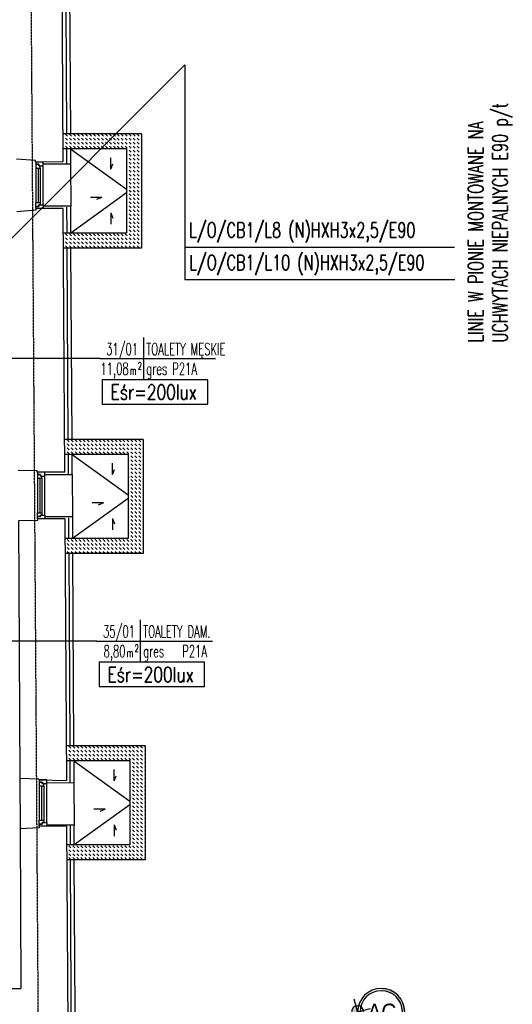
# Model space of a CAD drawing. Header units: inches. Extents: x -281236 to -70395, y 38777 to 102341.
# Tile 50 of 244: x -138640 to -137984, y 41631 to 42943. Entities that reach past the tile are written whole.
import ezdxf
from ezdxf.enums import TextEntityAlignment as Align

# ---------------------------------------------------------------- set-up
doc = ezdxf.new("R2010")
doc.units = ezdxf.units.IN
doc.header["$MEASUREMENT"] = 0
doc.linetypes.add('CENTER', pattern=[2, 1.25, -0.25, 0.25, -0.25])
doc.layers.get('0').update_dxf_attribs({"color": 101})
for name, color, linetype in [('beton_hatch', 145, 'Continuous'), ('Cieniutko', 8, 'Continuous'), ('E-90', 6, 'Continuous'), ('E-OPIS-POM', 6, 'Continuous'), ('E35', 6, 'Continuous'), ('Okn---okna', 5, 'Continuous'), ('Os-osie glowne', 8, 'CENTER'), ('Os-osie-opis', 8, 'Continuous'), ('Sc-cegla pelna', 32, 'Continuous'), ('Sc-izolacja term-obrys', 132, 'Continuous'), ('Sc-izolacja term-styropian', 151, 'STYROPIAN-KA'), ('studzienki_widok', 52, 'Continuous')]:
    doc.layers.add(name, color=color, linetype=linetype)
doc.styles.add('dwg_opis duży', font='ARIAL.TTF', dxfattribs={"width": 0.9})
doc.styles.add('KA wymiar', font='romans.shx', dxfattribs={"width": 0.6})
doc.styles.add('ROMANS', font='romans', dxfattribs={"width": 0.85})
doc.linetypes.add('BATTING', pattern='A,0.0001,-0.1,[134,ltypeshp.shx,S=0.1,R=0,X=-0.1,Y=0],-0.2,[134,ltypeshp.shx,S=0.1,R=180,X=0.1,Y=0],-0.1', length=0.4001)
doc.linetypes.add('STYROPIAN-KA', pattern='A,0.0001,-0.1,[135,ltypeshp.shx,S=0.1,R=0,X=-0.1,Y=0],0,[135,ltypeshp.shx,S=0.1,R=180,X=0.1,Y=0],-0.1', length=0.2001)

# ---------------------------------------------------------------- blocks, each defined once
blk = doc.blocks.new('pow')
for p, q in [((0, 0.523), (0, -0.523)), ((-1.075, 0), (1.78, 0))]:
    blk.add_line(p, q)
at = {"style": 'KA wymiar', "width": 0.6}
for s, height, p in [('m', 0.21, (-0.333, -0.401)), ('2', 0.18, (-0.139, -0.27))]:
    blk.add_text(s, height=height, dxfattribs=at).set_placement(p)
for tag, p in [('01', (-0.131, 0.084)), ('000.00', (-0.364, -0.401))]:
    blk.add_attdef(tag, text='', height=0.3, dxfattribs=at).set_placement(p, align=Align.RIGHT)
for tag, p in [('POMIESZCZENIE', (0.071, 0.084)), ('POSADZKA', (0.071, -0.401))]:
    blk.add_attdef(tag, p, '', height=0.3, dxfattribs=at)
blk = doc.blocks.new('ramiak62')
at = {"layer": 'Okn---okna'}
for p, q in [((0, 54), (0, 8)), ((3, 54), (3, 8)), ((6, 54), (6, 8)), ((10, 5), (10, 57))]:
    blk.add_line(p, q, dxfattribs=at)
for points in [[(10, 57), (10, 62), (0, 62), (0, 59), (4, 59), (4, 57)], [(6, 54), (6, 57), (4, 57), (4, 59), (0, 59), (0, 57), (0, 54)], [(6, 8), (6, 5), (4, 5), (4, 3), (0, 3), (0, 5), (0, 8)], [(10, 5), (10, 0), (0, 0), (0, 3), (4, 3), (4, 5)]]:
    blk.add_lwpolyline(points, close=True, dxfattribs=at)
blk = doc.blocks.new('_opis_osi')
blk.add_hatch(color=256).paths.add_polyline_path([(32, -32), (28.8, -32, -1), (-28.8, -32), (-32, -32, 1)])
at = {"layer": 'Defpoints'}
h = blk.add_hatch(color=256, dxfattribs=at)
h.paths.add_polyline_path([(-2.2, -8, 0.414214), (8, -2.2), (0, 0)])
h.paths.add_polyline_path([(-8, 2.2), (0, 0), (2.2, 8, 0.414214)])
for radius in [32, 28.8]:
    blk.add_circle((0, -32), radius)
for p, q in [((4.6, 17.3), (-4.6, -17.3)), ((17.3, -4.6), (-17.3, 4.6))]:
    blk.add_line(p, q, dxfattribs=at)
blk.add_circle((0, 0), 8.32, dxfattribs=at)
at = {"style": 'dwg_opis duży', "width": 0.9}
blk.add_attdef('AXNAMEV', text='', height=22.4, rotation=90, dxfattribs=at).set_placement((0, -32), align=Align.MIDDLE_CENTER)
blk = doc.blocks.new('_vxkdjhgkljhkgjhk')
for q in [(14, 6), (30.2, 0)]:
    blk.add_line((0, 0), q)

msp = doc.modelspace()

# ---------------------------------------------------------------- hatches: boundary and pattern name
at = {"layer": 'beton_hatch'}
h = msp.add_hatch(dxfattribs=at)
h.set_pattern_fill('DASH', color=256, scale=30, angle=-45, style=0)
h.set_pattern_definition([(315, (3193.9666, 45.4545), (5.30330086, -1e-15), [3.75, -3.75])])
h.paths.add_polyline_path([(-138477.87, 42716.99), (-138497.87, 42716.99), (-138497.87, 42711.99), (-138477.87, 42711.99)])
h.paths.add_polyline_path([(-138581.14, 42790.49), (-138581.12, 42770.49), (-138497.87, 42770.49), (-138497.87, 42716.99), (-138477.87, 42716.99), (-138477.87, 42790.49)])
h.paths.add_polyline_path([(-138581.01, 42658.49), (-138580.99, 42638.49), (-138477.87, 42638.49), (-138477.87, 42711.99), (-138497.87, 42711.99), (-138497.87, 42658.49)])
h = msp.add_hatch(dxfattribs=at)
h.set_pattern_fill('DASH', color=256, scale=30, angle=-45, style=0)
h.set_pattern_definition([(315, (3196.2117, -361.558), (5.30330086, -1e-15), [3.75, -3.75])])
h.paths.add_polyline_path([(-138475.63, 42309.98), (-138495.63, 42309.98), (-138495.63, 42304.98), (-138475.63, 42304.98)])
h.paths.add_polyline_path([(-138578.89, 42383.48), (-138578.87, 42363.48), (-138495.63, 42363.48), (-138495.63, 42309.98), (-138475.63, 42309.98), (-138475.63, 42383.48)])
h.paths.add_polyline_path([(-138578.77, 42251.48), (-138578.75, 42231.48), (-138475.63, 42231.48), (-138475.63, 42304.98), (-138495.63, 42304.98), (-138495.63, 42251.48)])
h = msp.add_hatch(dxfattribs=at)
h.set_pattern_fill('DASH', color=256, scale=30, angle=-45, style=0)
h.set_pattern_definition([(315, (3198.4623, -769.5457), (5.30330086, -1e-15), [3.75, -3.75])])
h.paths.add_polyline_path([(-138473.38, 41901.99), (-138493.38, 41901.99), (-138493.38, 41896.99), (-138473.38, 41896.99)])
h.paths.add_polyline_path([(-138576.64, 41975.49), (-138576.62, 41955.49), (-138493.38, 41955.49), (-138493.38, 41901.99), (-138473.38, 41901.99), (-138473.38, 41975.49)])
h.paths.add_polyline_path([(-138576.52, 41843.49), (-138576.5, 41823.49), (-138473.38, 41823.49), (-138473.38, 41896.99), (-138493.38, 41896.99), (-138493.38, 41843.49)])

# ---------------------------------------------------------------- linework, layer by layer
at = {"layer": 'Cieniutko', "linetype": 'Continuous'}
for p, q in [((-138572.68, 42770.49), (-138497.87, 42716.99)), ((-138497.87, 42711.99), (-138572.08, 42658.49)), ((-138570.47, 42363.48), (-138495.63, 42309.98)), ((-138495.63, 42304.98), (-138569.89, 42251.48)), ((-138568.26, 41955.49), (-138493.38, 41901.99)), ((-138493.38, 41896.99), (-138567.62, 41843.49))]:
    msp.add_line(p, q, dxfattribs=at)
at = {"layer": 'E35'}
for p, q in [((-139418.2, 41884.57), (-138420.28, 42882.49)), ((-138420.28, 42882.49), (-138420.28, 42596.17)), ((-138061.12, 42639.36), (-138420.37, 42639.36)), ((-138061, 42596.17), (-138420.28, 42596.17)), ((-138533.55, 42491.27), (-138679.23, 42491.27)), ((-138537.74, 42115.14), (-138686.37, 42115.14))]:
    msp.add_line(p, q, dxfattribs=at)
at = {"layer": 'E35', "linetype": 'Continuous', "ltscale": 0.3}
for points in [[(-138530.28, 42430.76), (-138389.95, 42430.76), (-138389.95, 42463.04), (-138530.28, 42463.04)], [(-138534.47, 42054.62), (-138394.14, 42054.62), (-138394.14, 42086.9), (-138534.47, 42086.9)]]:
    msp.add_lwpolyline(points, close=True, dxfattribs=at)
at = {"layer": 'Okn---okna'}
for p, q in [((-138572.57, 42750.27), (-138572.27, 42694.27)), ((-138570.33, 42337.06), (-138570.05, 42281.06)), ((-138640.14, 41932.16), (-138639.72, 41865.16)), ((-138568.1, 41926.06), (-138567.77, 41870.06))]:
    msp.add_line(p, q, dxfattribs=at)
at = {"layer": 'Os-osie glowne'}
msp.add_line((-138607.34, 40431.76), (-138635.74, 44583.07), dxfattribs=at)
at = {"layer": 'Sc-cegla pelna'}
for p, q in [((-138618.77, 42689.01), (-138644.23, 42686.88)), ((-138582.26, 42691.22), (-138618.78, 42691.01)), ((-138618.78, 42691.01), (-138618.77, 42689.01)), ((-138580.34, 42340.01), (-138582.26, 42691.22)), ((-138641.97, 42275.17), (-138640.14, 41932.16)), ((-138614.64, 41931.31), (-138640.14, 41932.16)), ((-138614.64, 41931.31), (-138614.64, 41930.31)), ((-138614.64, 41930.31), (-138578.12, 41929.51)), ((-138639.72, 41865.16), (-138638.56, 41652.16)), ((-138577.76, 41868.51), (-138575.78, 41510.24)), ((-139125.58, 41652.16), (-138638.56, 41652.16))]:
    msp.add_line(p, q, dxfattribs=at)
for points in [[(-138584.51, 43099.77), (-138582.59, 42753.21)], [(-138582.59, 42753.21), (-138619.14, 42753.01), (-138619.16, 42755.01), (-138644.66, 42756.88)], [(-138580.34, 42340.01), (-138616.86, 42339.81), (-138616.87, 42341.81), (-138642.37, 42342.17)], [(-138580.03, 42278.01), (-138616.55, 42277.81), (-138616.54, 42275.81), (-138641.97, 42275.17)], [(-138580.03, 42278.01), (-138578.12, 41929.51)], [(-138577.75, 41868.51), (-138614.26, 41868.31), (-138614.25, 41866.31), (-138639.72, 41865.16)]]:
    msp.add_lwpolyline(points, dxfattribs=at)
at = {"layer": 'Sc-izolacja term-obrys'}
for p, q in [((-138572.27, 42694.27), (-138608.78, 42694.07)), ((-138572.08, 42658.49), (-138572.27, 42694.27)), ((-138570.58, 42383.48), (-138571.97, 42638.49)), ((-138568.26, 41955.49), (-138568.1, 41926.06)), ((-138568.1, 41926.06), (-138604.28, 41925.86)), ((-138567.67, 41870.06), (-138604.28, 41869.86)), ((-138567.52, 41843.49), (-138567.67, 41870.06))]:
    msp.add_line(p, q, dxfattribs=at)
for points in [[(-138574.22, 43047), (-138572.79, 42790.49)], [(-138572.68, 42770.49), (-138572.57, 42750.27), (-138608.78, 42750.07)], [(-138606.55, 42336.86), (-138570.33, 42337.06), (-138570.47, 42363.48)], [(-138606.55, 42280.86), (-138570.05, 42281.06), (-138569.89, 42251.48)], [(-138569.78, 42231.48), (-138568.37, 41975.49)], [(-138566.03, 41555), (-138567.51, 41823.49)]]:
    msp.add_lwpolyline(points, dxfattribs=at)
at = {"layer": 'Sc-izolacja term-styropian', "linetype": 'BATTING', "ltscale": 0.25}
for p, q in [((-138577.56, 42751.05), (-138577.67, 42770.49)), ((-138577.07, 42658.49), (-138577.26, 42692.8)), ((-138575.58, 42383.48), (-138576.97, 42638.49)), ((-138575.32, 42337.84), (-138575.46, 42363.48)), ((-138574.87, 42251.48), (-138575.02, 42279.14)), ((-138573.09, 41927.06), (-138573.24, 41955.49)), ((-138572.61, 41843.49), (-138572.75, 41869.14))]:
    msp.add_line(p, q, dxfattribs=at)
for points in [[(-138579.22, 43047), (-138577.79, 42790.49)], [(-138574.78, 42231.48), (-138573.37, 41975.49)], [(-138571.03, 41555), (-138572.51, 41823.49)]]:
    msp.add_lwpolyline(points, dxfattribs=at)
at = {"layer": 'studzienki_widok'}
for p, q in [((-138477.87, 42790.49), (-138582.79, 42790.49)), ((-138477.87, 42790.49), (-138477.87, 42638.49)), ((-138497.87, 42770.49), (-138582.68, 42770.49)), ((-138497.87, 42770.49), (-138497.87, 42658.49)), ((-138497.87, 42658.49), (-138582.08, 42658.49)), ((-138477.87, 42638.49), (-138581.97, 42638.49)), ((-138475.63, 42383.48), (-138580.58, 42383.48)), ((-138475.63, 42383.48), (-138475.63, 42231.48)), ((-138495.63, 42363.48), (-138580.47, 42363.48)), ((-138495.63, 42363.48), (-138495.63, 42251.48)), ((-138495.63, 42251.48), (-138579.89, 42251.48)), ((-138475.63, 42231.48), (-138579.78, 42231.48)), ((-138473.38, 41975.49), (-138578.37, 41975.49)), ((-138473.38, 41975.49), (-138473.38, 41823.49)), ((-138493.38, 41955.49), (-138578.26, 41955.49)), ((-138493.38, 41955.49), (-138493.38, 41843.49)), ((-138493.38, 41843.49), (-138577.62, 41843.49)), ((-138473.38, 41823.49), (-138577.51, 41823.49))]:
    msp.add_line(p, q, dxfattribs=at)

# ---------------------------------------------------------------- block references
at = {"layer": 'Cieniutko', "linetype": 'Continuous', "yscale": 0.5, "zscale": 0.5}
for p, xscale, rotation in [((-138519.06, 42743.72), -0.5, 270), ((-138531.03, 42705.97), 0.5, 180), ((-138519.06, 42685.26), 0.5, 270), ((-138516.81, 42336.71), -0.5, 270), ((-138528.78, 42298.96), 0.5, 180), ((-138516.81, 42278.25), 0.5, 270), ((-138514.56, 41928.72), -0.5, 270), ((-138526.53, 41890.97), 0.5, 180), ((-138514.56, 41870.26), 0.5, 270)]:
    msp.add_blockref('_vxkdjhgkljhkgjhk', p, dxfattribs=dict(at, xscale=xscale, rotation=rotation))
at = {"layer": 'E-OPIS-POM', "xscale": 54, "yscale": 54, "zscale": 54}
for p, values in [((-138475.49, 42491.27), {'000.00': '11,08', '01': '31/01', 'POMIESZCZENIE': 'TOALETY MĘSKIE', 'POSADZKA': 'gres P21A'}), ((-138479.67, 42115.14), {'000.00': '8,80', '01': '35/01', 'POMIESZCZENIE': 'TOALETY DAM.', 'POSADZKA': 'gres   P21A'})]:
    msp.add_blockref('pow', p, dxfattribs=at).add_auto_attribs(values)
at = {"layer": 'Okn---okna'}
for p in [(-138618.78, 42691.01), (-138616.55, 42277.81), (-138614.26, 41868.31)]:
    msp.add_blockref('ramiak62', p, dxfattribs=at)
at = {"layer": 'Os-osie-opis'}
ref = msp.add_blockref('_opis_osi', (-138190.25, 41621.16), dxfattribs=dict(at, xscale=-0.9799999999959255, yscale=0.9799999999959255, zscale=0.9799999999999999, rotation=90))
ref.add_attrib('AXNAMEV', 'AC', dxfattribs={"layer": '0', "height": 21.952, "style": 'dwg_opis duży', "width": 0.9}).set_placement((-138157.96, 41621.16), align=Align.MIDDLE_CENTER)

# ---------------------------------------------------------------- texts
at = {"layer": 'E-90', "style": 'ROMANS', "width": 0.75}
for p in [(-138461.63, 42446.6), (-138465.81, 42070.47)]:
    msp.add_text('Eśr=200lux', height=20, rotation=360, dxfattribs=at).set_placement(p, align=Align.MIDDLE)
at = {"layer": 'E35', "style": 'ROMANS', "width": 0.7}
for s, p in [('UCHWYTACH NIEPALNYCH E90 p/t', (-137990.6, 42512.67)), ('LINIE W PIONIE MONTOWANE NA ', (-138022.98, 42512.67)), ('LINIE W PIONIE MONTOWANE NA ', (-138022.98, 42512.67))]:
    msp.add_text(s, height=20, rotation=90, dxfattribs=at).set_placement(p)
for s, p in [('L/O/CB1/L8 (N)HXH3x2,5/E90', (-138414.61, 42652.42)), ('L/O/CB1/L10 (N)HXH3x2,5/E90', (-138414.51, 42609.24))]:
    msp.add_text(s, height=20, dxfattribs=at).set_placement(p)

doc.saveas('drawing.dxf')
